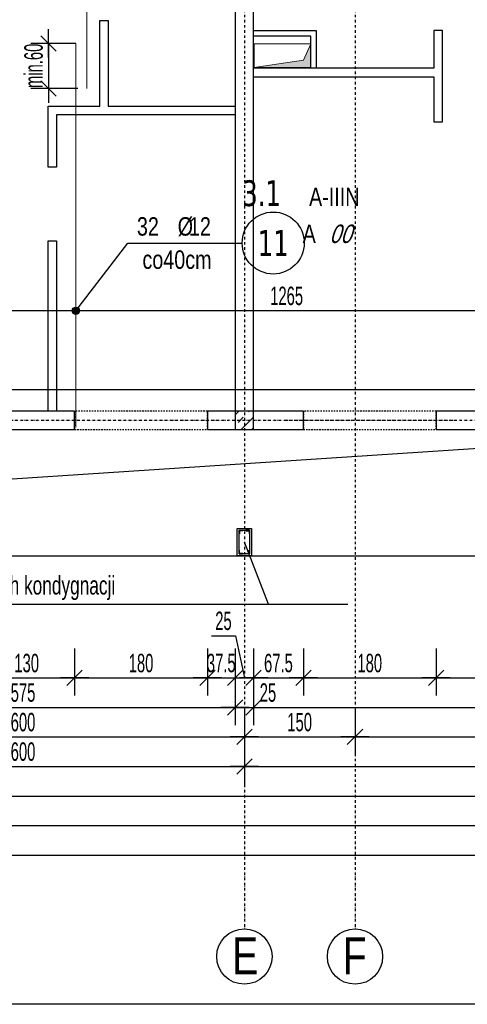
# Model space of a CAD drawing. Header units: millimetres. Extents: x -9646 to 8439, y -19398 to -14733.
# Tile 25 of 49: x -2931 to -2325, y -18445 to -17111. Entities that reach past the tile are written whole.
import ezdxf
from ezdxf.enums import TextEntityAlignment as Align

# ---------------------------------------------------------------- set-up
doc = ezdxf.new("R2010")
doc.units = ezdxf.units.MM
doc.header["$LTSCALE"] = 10
doc.linetypes.add('MO', pattern=[0.7, 0.35, -0.17, 0.01, -0.17])
doc.linetypes.add('MP', pattern=[0.36, 0.2, -0.16])
doc.layers.add('BA_obw', color=230, linetype='Continuous', plot=False)
doc.layers.add('BZ_pom', color=6, linetype='Continuous', plot=False)
for name, color, linetype in [('BA_prg', 3, 'Continuous'), ('BA_szr', 1, 'Continuous'), ('BA_wym', 1, 'Continuous'), ('BD_lpm', 1, 'MP'), ('BD_osm', 1, 'MO'), ('BD_txs', 2, 'Continuous'), ('BD_wic', 1, 'Continuous'), ('BD_wig', 3, 'Continuous'), ('BZ_odn', 1, 'Continuous'), ('BZ_opi1', 7, 'Continuous'), ('BZ_opi2', 4, 'Continuous'), ('BZ_P_wid', 3, 'Continuous'), ('BZ_txs', 2, 'Continuous'), ('BZ_wym', 1, 'Continuous')]:
    doc.layers.add(name, color=color, linetype=linetype)
doc.layers.add('Nowe_A-Przebicia_Nr_pióra__1', color=7, linetype='Continuous', lineweight=13)
doc.layers.add('Nowe_A-Przebicia_Nr_pióra__102', color=7, linetype='Continuous', lineweight=5, true_color=0xcccccc)
doc.styles.add('BIKTBG', font='tahoma.ttf', dxfattribs={"width": 0.85})
doc.styles.add('BIKTS', font='bikromsw.shx', dxfattribs={"width": 0.8})
doc.styles.add('BIKWYM', font='bikromsw.shx', dxfattribs={"width": 0.6})
doc.dimstyles.new('BA_KR_100_cm', dxfattribs={"dimtxt": 25, "dimasz": 1.666667, "dimexe": 24, "dimexo": 0, "dimgap": 0, "dimtad": 0, "dimdec": 1, "dimrnd": 0.5, "dimzin": 9, "dimdsep": 46, "dimtxsty": 'BIKWYM', "dimblk": 'WYM-KR', "dimcen": 0, "dimdle": 20, "dimclrd": 256, "dimclre": 256, "dimclrt": 2, "dimadec": 0, "dimazin": 0, "dimtfac": 0.033333, "dimtdec": 1, "dimtmove": 0, "dimatfit": 3, "dimldrblk": 'WYM-KR', "dimfxl": 25, "dimfxlon": 1, "dimtvp": 0.8, "dimtolj": 1, "dimarcsym": 0})
doc.dimstyles.new('BZ_KP_100_cm', dxfattribs={"dimtxt": 25, "dimasz": 1.666667, "dimexe": 24, "dimexo": 0, "dimgap": 0, "dimtad": 0, "dimdec": 1, "dimrnd": 0.5, "dimzin": 9, "dimdsep": 46, "dimtxsty": 'BIKWYM', "dimblk": 'WYM-KR', "dimblk1": 'WYM-KP', "dimblk2": 'WYM-KP', "dimsah": 1, "dimcen": 0, "dimdle": 20, "dimclrd": 256, "dimclre": 256, "dimclrt": 7, "dimadec": 0, "dimazin": 0, "dimtfac": 0.033333, "dimtdec": 1, "dimtmove": 0, "dimatfit": 3, "dimldrblk": 'WYM-KP', "dimfxl": 1, "dimtvp": 0.8, "dimtolj": 1, "dimarcsym": 0})
doc.dimstyles.new('BZ_KR_100_cm', dxfattribs={"dimtxt": 25, "dimasz": 1.666667, "dimexe": 24, "dimexo": 0, "dimgap": 0, "dimtad": 0, "dimdec": 1, "dimrnd": 0.5, "dimzin": 9, "dimdsep": 46, "dimtxsty": 'BIKWYM', "dimblk": 'WYM-KR', "dimcen": 0, "dimdle": 20, "dimclrd": 256, "dimclre": 256, "dimclrt": 7, "dimadec": 0, "dimazin": 0, "dimtfac": 0.033333, "dimtdec": 1, "dimtmove": 0, "dimatfit": 3, "dimldrblk": 'WYM-KR', "dimfxl": 1, "dimtvp": 0.8, "dimtolj": 1, "dimarcsym": 0})
doc.dimstyles.new('BZ_ST_100_cm', dxfattribs={"dimtxt": 25, "dimasz": 1.666667, "dimexe": 24, "dimexo": 0, "dimgap": 0, "dimtad": 0, "dimdec": 1, "dimrnd": 0.5, "dimdsep": 46, "dimtxsty": 'BIKWYM', "dimblk": 'WYM-ST', "dimcen": 0, "dimdle": 20, "dimclrd": 256, "dimclre": 256, "dimclrt": 7, "dimadec": 0, "dimazin": 0, "dimtfac": 0.033333, "dimtdec": 1, "dimtix": 1, "dimtmove": 2, "dimatfit": 3, "dimldrblk": 'WYM-ST', "dimfxl": 25, "dimfxlon": 1, "dimtvp": 0.8, "dimtolj": 1, "dimtzin": 0, "dimarcsym": 0})

# ---------------------------------------------------------------- blocks, each defined once
blk = doc.blocks.new('WYM-ST')
blk.add_hatch(color=256).paths.add_polyline_path([(-13, 2.88), (0, 0), (-13, -2.88)])
blk.add_lwpolyline([(0, 0), (-13, 2.88), (-13, -2.88), (0, 0)])
blk = doc.blocks.new('WYM-KR')
at = {"linetype": 'ByBlock'}
blk.add_line((11.52, 0), (-11.52, 0), dxfattribs=at)
at = {"color": 7, "linetype": 'ByBlock'}
blk.add_line((6.24, 6.24), (-6.24, -6.24), dxfattribs=at)
blk = doc.blocks.new('*D243')
at = {"layer": 'BA_wym', "lineweight": -2}
for p, q in [((-2986.9, -17962.8), (-2986.9, -18026.8)), ((-2856.9, -17962.8), (-2856.9, -18026.8)), ((-2985.2, -18002.8), (-2858.6, -18002.8))]:
    blk.add_line(p, q, dxfattribs=at)
at = {"layer": 'Defpoints', "color": 0}
for p in [(-2986.9, -17666.3), (-2856.9, -17666.3), (-2856.9, -18002.8)]:
    blk.add_point(p, dxfattribs=at)
at = {"layer": 'BA_wym', "lineweight": -2, "xscale": 1.666666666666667, "yscale": 1.666666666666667, "zscale": 1.666666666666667, "rotation": 180}
blk.add_blockref('WYM-KR', (-2986.9, -18002.8), dxfattribs=at)
at = {"layer": 'BA_wym', "lineweight": -2, "xscale": 1.666666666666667, "yscale": 1.666666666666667, "zscale": 1.666666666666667}
blk.add_blockref('WYM-KR', (-2856.9, -18002.8), dxfattribs=at)
at = {"layer": 'BA_wym', "color": 2, "insert": (-2921.9, -17982.8), "char_height": 25, "attachment_point": 5, "style": 'BIKWYM'}
blk.add_mtext('\\A1;130', dxfattribs=at)
blk = doc.blocks.new('*D244')
at = {"layer": 'BA_wym', "lineweight": -2}
for p, q in [((-2856.9, -17962.8), (-2856.9, -18026.8)), ((-2676.9, -17962.8), (-2676.9, -18026.8)), ((-2855.2, -18002.8), (-2678.6, -18002.8))]:
    blk.add_line(p, q, dxfattribs=at)
at = {"layer": 'Defpoints', "color": 0}
for p in [(-2856.9, -17666.3), (-2676.9, -17666.3), (-2676.9, -18002.8)]:
    blk.add_point(p, dxfattribs=at)
at = {"layer": 'BA_wym', "lineweight": -2, "xscale": 1.666666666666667, "yscale": 1.666666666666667, "zscale": 1.666666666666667, "rotation": 180}
blk.add_blockref('WYM-KR', (-2856.9, -18002.8), dxfattribs=at)
at = {"layer": 'BA_wym', "lineweight": -2, "xscale": 1.666666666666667, "yscale": 1.666666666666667, "zscale": 1.666666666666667}
blk.add_blockref('WYM-KR', (-2676.9, -18002.8), dxfattribs=at)
at = {"layer": 'BA_wym', "color": 2, "insert": (-2766.9, -17982.8), "char_height": 25, "attachment_point": 5, "style": 'BIKWYM'}
blk.add_mtext('\\A1;180', dxfattribs=at)
blk = doc.blocks.new('*D245')
at = {"layer": 'BA_wym', "lineweight": -2}
for p, q in [((-2676.9, -17962.8), (-2676.9, -18026.8)), ((-2639.4, -17962.8), (-2639.4, -18026.8)), ((-2678.6, -18002.8), (-2680.2, -18002.8)), ((-2676.9, -18002.8), (-2639.4, -18002.8)), ((-2637.7, -18002.8), (-2636.1, -18002.8))]:
    blk.add_line(p, q, dxfattribs=at)
at = {"layer": 'Defpoints', "color": 0}
for p in [(-2676.9, -17666.3), (-2639.4, -17665), (-2639.4, -18002.8)]:
    blk.add_point(p, dxfattribs=at)
at = {"layer": 'BA_wym', "lineweight": -2, "xscale": 1.666666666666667, "yscale": 1.666666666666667, "zscale": 1.666666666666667}
blk.add_blockref('WYM-KR', (-2676.9, -18002.8), dxfattribs=at)
at = {"layer": 'BA_wym', "lineweight": -2, "xscale": 1.666666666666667, "yscale": 1.666666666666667, "zscale": 1.666666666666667, "rotation": 180}
blk.add_blockref('WYM-KR', (-2639.4, -18002.8), dxfattribs=at)
at = {"layer": 'BA_wym', "color": 2, "insert": (-2658.2, -17982.8), "char_height": 25, "attachment_point": 5, "style": 'BIKWYM'}
blk.add_mtext('\\A1;37.5', dxfattribs=at)
blk = doc.blocks.new('*D246')
at = {"layer": 'BA_wym', "lineweight": -2}
for p, q in [((-2671.4, -17945.6), (-2639, -17945.6)), ((-2639, -17945.6), (-2626.9, -18002.8)), ((-2639.4, -17962.8), (-2639.4, -18026.8)), ((-2614.4, -17962.8), (-2614.4, -18026.8)), ((-2637.7, -18002.8), (-2616.1, -18002.8))]:
    blk.add_line(p, q, dxfattribs=at)
at = {"layer": 'Defpoints', "color": 0}
for p in [(-2639.4, -17665), (-2614.4, -17666.3), (-2614.4, -18002.8)]:
    blk.add_point(p, dxfattribs=at)
at = {"layer": 'BA_wym', "lineweight": -2, "xscale": 1.666666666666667, "yscale": 1.666666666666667, "zscale": 1.666666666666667, "rotation": 180}
blk.add_blockref('WYM-KR', (-2639.4, -18002.8), dxfattribs=at)
at = {"layer": 'BA_wym', "lineweight": -2, "xscale": 1.666666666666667, "yscale": 1.666666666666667, "zscale": 1.666666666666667}
blk.add_blockref('WYM-KR', (-2614.4, -18002.8), dxfattribs=at)
at = {"layer": 'BA_wym', "color": 2, "insert": (-2655.2, -17925.6), "char_height": 25, "attachment_point": 5, "style": 'BIKWYM'}
blk.add_mtext('\\A1;25', dxfattribs=at)
blk = doc.blocks.new('*D247')
at = {"layer": 'BA_wym', "lineweight": -2}
for p, q in [((-2614.4, -17962.8), (-2614.4, -18026.8)), ((-2546.9, -17962.8), (-2546.9, -18026.8)), ((-2612.7, -18002.8), (-2548.6, -18002.8))]:
    blk.add_line(p, q, dxfattribs=at)
at = {"layer": 'Defpoints', "color": 0}
for p in [(-2614.4, -17666.3), (-2546.9, -17666.3), (-2546.9, -18002.8)]:
    blk.add_point(p, dxfattribs=at)
at = {"layer": 'BA_wym', "lineweight": -2, "xscale": 1.666666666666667, "yscale": 1.666666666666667, "zscale": 1.666666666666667, "rotation": 180}
blk.add_blockref('WYM-KR', (-2614.4, -18002.8), dxfattribs=at)
at = {"layer": 'BA_wym', "lineweight": -2, "xscale": 1.666666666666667, "yscale": 1.666666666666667, "zscale": 1.666666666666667}
blk.add_blockref('WYM-KR', (-2546.9, -18002.8), dxfattribs=at)
at = {"layer": 'BA_wym', "color": 2, "insert": (-2580.7, -17982.8), "char_height": 25, "attachment_point": 5, "style": 'BIKWYM'}
blk.add_mtext('\\A1;67.5', dxfattribs=at)
blk = doc.blocks.new('*D248')
at = {"layer": 'BA_wym', "lineweight": -2}
for p, q in [((-2546.9, -17962.8), (-2546.9, -18026.8)), ((-2366.9, -17962.8), (-2366.9, -18026.8)), ((-2545.2, -18002.8), (-2368.6, -18002.8))]:
    blk.add_line(p, q, dxfattribs=at)
at = {"layer": 'Defpoints', "color": 0}
for p in [(-2546.9, -17666.3), (-2366.9, -17666.3), (-2366.9, -18002.8)]:
    blk.add_point(p, dxfattribs=at)
at = {"layer": 'BA_wym', "lineweight": -2, "xscale": 1.666666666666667, "yscale": 1.666666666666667, "zscale": 1.666666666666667, "rotation": 180}
blk.add_blockref('WYM-KR', (-2546.9, -18002.8), dxfattribs=at)
at = {"layer": 'BA_wym', "lineweight": -2, "xscale": 1.666666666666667, "yscale": 1.666666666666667, "zscale": 1.666666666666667}
blk.add_blockref('WYM-KR', (-2366.9, -18002.8), dxfattribs=at)
at = {"layer": 'BA_wym', "color": 2, "insert": (-2456.9, -17982.8), "char_height": 25, "attachment_point": 5, "style": 'BIKWYM'}
blk.add_mtext('\\A1;180', dxfattribs=at)
blk = doc.blocks.new('*D249')
at = {"layer": 'BA_wym', "lineweight": -2}
for p, q in [((-2366.9, -17962.8), (-2366.9, -18026.8)), ((-2156.9, -17962.8), (-2156.9, -18026.8)), ((-2365.2, -18002.8), (-2158.6, -18002.8))]:
    blk.add_line(p, q, dxfattribs=at)
at = {"layer": 'Defpoints', "color": 0}
for p in [(-2366.9, -17666.3), (-2156.9, -17666.3), (-2156.9, -18002.8)]:
    blk.add_point(p, dxfattribs=at)
at = {"layer": 'BA_wym', "lineweight": -2, "xscale": 1.666666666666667, "yscale": 1.666666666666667, "zscale": 1.666666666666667, "rotation": 180}
blk.add_blockref('WYM-KR', (-2366.9, -18002.8), dxfattribs=at)
at = {"layer": 'BA_wym', "lineweight": -2, "xscale": 1.666666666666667, "yscale": 1.666666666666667, "zscale": 1.666666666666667}
blk.add_blockref('WYM-KR', (-2156.9, -18002.8), dxfattribs=at)
at = {"layer": 'BA_wym', "color": 2, "insert": (-2261.9, -17982.8), "char_height": 25, "attachment_point": 5, "style": 'BIKWYM'}
blk.add_mtext('\\A1;210', dxfattribs=at)
blk = doc.blocks.new('*D258')
at = {"layer": 'BA_wym', "lineweight": -2}
for p, q in [((-3214.4, -18002.8), (-3214.4, -18066.8)), ((-2639.4, -18002.8), (-2639.4, -18066.8)), ((-3212.7, -18042.8), (-2641.1, -18042.8))]:
    blk.add_line(p, q, dxfattribs=at)
at = {"layer": 'Defpoints', "color": 0}
for p in [(-3214.4, -17641.3), (-2639.4, -17641.3), (-2639.4, -18042.8)]:
    blk.add_point(p, dxfattribs=at)
at = {"layer": 'BA_wym', "lineweight": -2, "xscale": 1.666666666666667, "yscale": 1.666666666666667, "zscale": 1.666666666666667, "rotation": 180}
blk.add_blockref('WYM-KR', (-3214.4, -18042.8), dxfattribs=at)
at = {"layer": 'BA_wym', "lineweight": -2, "xscale": 1.666666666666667, "yscale": 1.666666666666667, "zscale": 1.666666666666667}
blk.add_blockref('WYM-KR', (-2639.4, -18042.8), dxfattribs=at)
at = {"layer": 'BA_wym', "color": 2, "insert": (-2926.9, -18022.8), "char_height": 25, "attachment_point": 5, "style": 'BIKWYM'}
blk.add_mtext('\\A1;575', dxfattribs=at)
blk = doc.blocks.new('*D259')
at = {"layer": 'BA_wym', "lineweight": -2}
for p, q in [((-2639.4, -18002.8), (-2639.4, -18066.8)), ((-2614.4, -18002.8), (-2614.4, -18066.8)), ((-2641.1, -18042.8), (-2642.7, -18042.8)), ((-2639.4, -18042.8), (-2614.4, -18042.8)), ((-2612.7, -18042.8), (-2578.7, -18042.8))]:
    blk.add_line(p, q, dxfattribs=at)
at = {"layer": 'Defpoints', "color": 0}
for p in [(-2639.4, -17641.3), (-2614.4, -17641.3), (-2614.4, -18042.8)]:
    blk.add_point(p, dxfattribs=at)
at = {"layer": 'BA_wym', "lineweight": -2, "xscale": 1.666666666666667, "yscale": 1.666666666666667, "zscale": 1.666666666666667}
blk.add_blockref('WYM-KR', (-2639.4, -18042.8), dxfattribs=at)
at = {"layer": 'BA_wym', "lineweight": -2, "xscale": 1.666666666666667, "yscale": 1.666666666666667, "zscale": 1.666666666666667, "rotation": 180}
blk.add_blockref('WYM-KR', (-2614.4, -18042.8), dxfattribs=at)
at = {"layer": 'BA_wym', "color": 2, "insert": (-2594.9, -18022.8), "char_height": 25, "attachment_point": 5, "style": 'BIKWYM'}
blk.add_mtext('\\A1;25', dxfattribs=at)
blk = doc.blocks.new('*D260')
at = {"layer": 'BA_wym', "lineweight": -2}
for p, q in [((-2614.4, -18002.8), (-2614.4, -18066.8)), ((-1949.4, -18002.8), (-1949.4, -18066.8)), ((-2612.7, -18042.8), (-1951.1, -18042.8))]:
    blk.add_line(p, q, dxfattribs=at)
at = {"layer": 'Defpoints', "color": 0}
for p in [(-2614.4, -17641.3), (-1949.4, -17837.3), (-1949.4, -18042.8)]:
    blk.add_point(p, dxfattribs=at)
at = {"layer": 'BA_wym', "lineweight": -2, "xscale": 1.666666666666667, "yscale": 1.666666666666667, "zscale": 1.666666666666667, "rotation": 180}
blk.add_blockref('WYM-KR', (-2614.4, -18042.8), dxfattribs=at)
at = {"layer": 'BA_wym', "lineweight": -2, "xscale": 1.666666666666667, "yscale": 1.666666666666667, "zscale": 1.666666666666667}
blk.add_blockref('WYM-KR', (-1949.4, -18042.8), dxfattribs=at)
at = {"layer": 'BA_wym', "color": 2, "insert": (-2281.9, -18022.8), "char_height": 25, "attachment_point": 5, "style": 'BIKWYM'}
blk.add_mtext('\\A1;665', dxfattribs=at)
blk = doc.blocks.new('*D266')
at = {"layer": 'BA_wym', "lineweight": -2}
for p, q in [((-3226.9, -18042.8), (-3226.9, -18106.8)), ((-2626.9, -18042.8), (-2626.9, -18106.8)), ((-3225.2, -18082.8), (-2628.6, -18082.8))]:
    blk.add_line(p, q, dxfattribs=at)
at = {"layer": 'Defpoints', "color": 0}
for p in [(-3226.9, -17666.3), (-2626.9, -17666.3), (-2626.9, -18082.8)]:
    blk.add_point(p, dxfattribs=at)
at = {"layer": 'BA_wym', "lineweight": -2, "xscale": 1.666666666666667, "yscale": 1.666666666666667, "zscale": 1.666666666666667, "rotation": 180}
blk.add_blockref('WYM-KR', (-3226.9, -18082.8), dxfattribs=at)
at = {"layer": 'BA_wym', "lineweight": -2, "xscale": 1.666666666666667, "yscale": 1.666666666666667, "zscale": 1.666666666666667}
blk.add_blockref('WYM-KR', (-2626.9, -18082.8), dxfattribs=at)
at = {"layer": 'BA_wym', "color": 2, "insert": (-2926.9, -18062.8), "char_height": 25, "attachment_point": 5, "style": 'BIKWYM'}
blk.add_mtext('\\A1;600', dxfattribs=at)
blk = doc.blocks.new('*D267')
at = {"layer": 'BA_wym', "lineweight": -2}
for p, q in [((-2626.9, -18042.8), (-2626.9, -18106.8)), ((-2476.9, -18042.8), (-2476.9, -18106.8)), ((-2625.2, -18082.8), (-2478.6, -18082.8))]:
    blk.add_line(p, q, dxfattribs=at)
at = {"layer": 'Defpoints', "color": 0}
for p in [(-2476.9, -17560.7), (-2626.9, -17666.3), (-2476.9, -18082.8)]:
    blk.add_point(p, dxfattribs=at)
at = {"layer": 'BA_wym', "lineweight": -2, "xscale": 1.666666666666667, "yscale": 1.666666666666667, "zscale": 1.666666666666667, "rotation": 180}
blk.add_blockref('WYM-KR', (-2626.9, -18082.8), dxfattribs=at)
at = {"layer": 'BA_wym', "lineweight": -2, "xscale": 1.666666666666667, "yscale": 1.666666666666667, "zscale": 1.666666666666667}
blk.add_blockref('WYM-KR', (-2476.9, -18082.8), dxfattribs=at)
at = {"layer": 'BA_wym', "color": 2, "insert": (-2551.9, -18062.8), "char_height": 25, "attachment_point": 5, "style": 'BIKWYM'}
blk.add_mtext('\\A1;150', dxfattribs=at)
blk = doc.blocks.new('*D268')
at = {"layer": 'BA_wym', "lineweight": -2}
for p, q in [((-2476.9, -18042.8), (-2476.9, -18106.8)), ((-1936.9, -18042.8), (-1936.9, -18106.8)), ((-2475.2, -18082.8), (-1938.6, -18082.8))]:
    blk.add_line(p, q, dxfattribs=at)
at = {"layer": 'Defpoints', "color": 0}
for p in [(-2476.9, -17666.5), (-1936.9, -17670.5), (-1936.9, -18082.8)]:
    blk.add_point(p, dxfattribs=at)
at = {"layer": 'BA_wym', "lineweight": -2, "xscale": 1.666666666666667, "yscale": 1.666666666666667, "zscale": 1.666666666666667, "rotation": 180}
blk.add_blockref('WYM-KR', (-2476.9, -18082.8), dxfattribs=at)
at = {"layer": 'BA_wym', "lineweight": -2, "xscale": 1.666666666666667, "yscale": 1.666666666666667, "zscale": 1.666666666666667}
blk.add_blockref('WYM-KR', (-1936.9, -18082.8), dxfattribs=at)
at = {"layer": 'BA_wym', "color": 2, "insert": (-2206.9, -18062.8), "char_height": 25, "attachment_point": 5, "style": 'BIKWYM'}
blk.add_mtext('\\A1;540', dxfattribs=at)
blk = doc.blocks.new('*D272')
at = {"layer": 'BA_wym', "lineweight": -2}
for p, q in [((-3226.9, -18082.8), (-3226.9, -18146.8)), ((-2626.9, -18082.8), (-2626.9, -18146.8)), ((-3225.2, -18122.8), (-2628.6, -18122.8))]:
    blk.add_line(p, q, dxfattribs=at)
at = {"layer": 'Defpoints', "color": 0}
for p in [(-3226.9, -17800.3), (-2626.9, -17800.3), (-2626.9, -18122.8)]:
    blk.add_point(p, dxfattribs=at)
at = {"layer": 'BA_wym', "lineweight": -2, "xscale": 1.666666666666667, "yscale": 1.666666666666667, "zscale": 1.666666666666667, "rotation": 180}
blk.add_blockref('WYM-KR', (-3226.9, -18122.8), dxfattribs=at)
at = {"layer": 'BA_wym', "lineweight": -2, "xscale": 1.666666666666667, "yscale": 1.666666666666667, "zscale": 1.666666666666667}
blk.add_blockref('WYM-KR', (-2626.9, -18122.8), dxfattribs=at)
at = {"layer": 'BA_wym', "color": 2, "insert": (-2926.9, -18102.8), "char_height": 25, "attachment_point": 5, "style": 'BIKWYM'}
blk.add_mtext('\\A1;600', dxfattribs=at)
blk = doc.blocks.new('*D273')
at = {"layer": 'BA_wym', "lineweight": -2}
for p, q in [((-2626.9, -18082.8), (-2626.9, -18146.8)), ((-1924.4, -18082.8), (-1924.4, -18146.8)), ((-2625.2, -18122.8), (-1926.1, -18122.8))]:
    blk.add_line(p, q, dxfattribs=at)
at = {"layer": 'Defpoints', "color": 0}
for p in [(-2626.9, -17800.3), (-1924.4, -17837.3), (-1924.4, -18122.8)]:
    blk.add_point(p, dxfattribs=at)
at = {"layer": 'BA_wym', "lineweight": -2, "xscale": 1.666666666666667, "yscale": 1.666666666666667, "zscale": 1.666666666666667, "rotation": 180}
blk.add_blockref('WYM-KR', (-2626.9, -18122.8), dxfattribs=at)
at = {"layer": 'BA_wym', "lineweight": -2, "xscale": 1.666666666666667, "yscale": 1.666666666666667, "zscale": 1.666666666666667}
blk.add_blockref('WYM-KR', (-1924.4, -18122.8), dxfattribs=at)
at = {"layer": 'BA_wym', "color": 2, "insert": (-2275.7, -18102.8), "char_height": 25, "attachment_point": 5, "style": 'BIKWYM'}
blk.add_mtext('\\A1;702.5', dxfattribs=at)
blk = doc.blocks.new('*D275')
at = {"layer": 'BA_wym', "lineweight": -2}
for p, q in [((-4504.4, -18122.8), (-4504.4, -18186.8)), ((-1949.4, -18122.8), (-1949.4, -18186.8)), ((-4502.7, -18162.8), (-1951.1, -18162.8))]:
    blk.add_line(p, q, dxfattribs=at)
at = {"layer": 'Defpoints', "color": 0}
for p in [(-4504.4, -17837.3), (-1949.4, -17837.3), (-1949.4, -18162.8)]:
    blk.add_point(p, dxfattribs=at)
at = {"layer": 'BA_wym', "lineweight": -2, "xscale": 1.666666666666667, "yscale": 1.666666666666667, "zscale": 1.666666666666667, "rotation": 180}
blk.add_blockref('WYM-KR', (-4504.4, -18162.8), dxfattribs=at)
at = {"layer": 'BA_wym', "lineweight": -2, "xscale": 1.666666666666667, "yscale": 1.666666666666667, "zscale": 1.666666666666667}
blk.add_blockref('WYM-KR', (-1949.4, -18162.8), dxfattribs=at)
at = {"layer": 'BA_wym', "color": 2, "insert": (-3226.9, -18142.8), "char_height": 25, "attachment_point": 5, "style": 'BIKWYM'}
blk.add_mtext('\\A1;2555', dxfattribs=at)
blk = doc.blocks.new('*D277')
at = {"layer": 'BA_wym', "lineweight": -2}
for p, q in [((-4529.4, -18162.8), (-4529.4, -18226.8)), ((-1924.4, -18162.8), (-1924.4, -18226.8)), ((-4527.7, -18202.8), (-1926.1, -18202.8))]:
    blk.add_line(p, q, dxfattribs=at)
at = {"layer": 'Defpoints', "color": 0}
for p in [(-4529.4, -17837.3), (-1924.4, -17837.3), (-1924.4, -18202.8)]:
    blk.add_point(p, dxfattribs=at)
at = {"layer": 'BA_wym', "lineweight": -2, "xscale": 1.666666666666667, "yscale": 1.666666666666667, "zscale": 1.666666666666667, "rotation": 180}
blk.add_blockref('WYM-KR', (-4529.4, -18202.8), dxfattribs=at)
at = {"layer": 'BA_wym', "lineweight": -2, "xscale": 1.666666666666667, "yscale": 1.666666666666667, "zscale": 1.666666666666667}
blk.add_blockref('WYM-KR', (-1924.4, -18202.8), dxfattribs=at)
at = {"layer": 'BA_wym', "color": 2, "insert": (-3226.9, -18182.8), "char_height": 25, "attachment_point": 5, "style": 'BIKWYM'}
blk.add_mtext('\\A1;2605', dxfattribs=at)
blk = doc.blocks.new('*D331')
at = {"layer": 'BA_wym', "lineweight": -2}
for p, q in [((-1478.4, -15790.3), (-1429.4, -15790.3)), ((-1453.4, -15792), (-1453.4, -17835.6)), ((-1478.4, -17837.3), (-1429.4, -17837.3))]:
    blk.add_line(p, q, dxfattribs=at)
at = {"layer": 'Defpoints', "color": 0}
for p in [(-2614.4, -15790.3), (-1924.4, -17837.3), (-1453.4, -17837.3)]:
    blk.add_point(p, dxfattribs=at)
at = {"layer": 'BA_wym', "lineweight": -2, "xscale": 1.666666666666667, "yscale": 1.666666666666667, "zscale": 1.666666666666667}
for p, rotation in [((-1453.4, -15790.3), 90), ((-1453.4, -17837.3), 270)]:
    blk.add_blockref('WYM-KR', p, dxfattribs=dict(at, rotation=rotation))
at = {"layer": 'BA_wym', "color": 2, "insert": (-1473.4, -16813.8), "char_height": 25, "attachment_point": 5, "rotation": 90, "style": 'BIKWYM'}
blk.add_mtext('\\A1;2047', dxfattribs=at)
blk = doc.blocks.new('*D342')
at = {"layer": 'BA_wym', "lineweight": -2}
for p, q in [((-4700.4, -18202.8), (-4700.4, -18266.8)), ((-1753.4, -18202.8), (-1753.4, -18266.8)), ((-4698.7, -18242.8), (-1755.1, -18242.8))]:
    blk.add_line(p, q, dxfattribs=at)
at = {"layer": 'Defpoints', "color": 0}
for p in [(-4700.4, -16738.8), (-1753.4, -16738.8), (-1753.4, -18242.8)]:
    blk.add_point(p, dxfattribs=at)
at = {"layer": 'BA_wym', "lineweight": -2, "xscale": 1.666666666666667, "yscale": 1.666666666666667, "zscale": 1.666666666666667, "rotation": 180}
blk.add_blockref('WYM-KR', (-4700.4, -18242.8), dxfattribs=at)
at = {"layer": 'BA_wym', "lineweight": -2, "xscale": 1.666666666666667, "yscale": 1.666666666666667, "zscale": 1.666666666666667}
blk.add_blockref('WYM-KR', (-1753.4, -18242.8), dxfattribs=at)
at = {"layer": 'BA_wym', "color": 2, "insert": (-3226.9, -18222.8), "char_height": 25, "attachment_point": 5, "style": 'BIKWYM'}
blk.add_mtext('\\A1;2947', dxfattribs=at)
blk = doc.blocks.new('*D349')
at = {"layer": 'BA_wym', "lineweight": -2}
for p, q in [((-3214.4, -17480.4), (-3214.4, -17529.4)), ((-1949.4, -17480.4), (-1949.4, -17529.4)), ((-1951.1, -17505.4), (-3212.7, -17505.4))]:
    blk.add_line(p, q, dxfattribs=at)
at = {"layer": 'Defpoints', "color": 0}
for p in [(-1949.4, -16588.8), (-3214.4, -16706.3), (-3214.4, -17505.4)]:
    blk.add_point(p, dxfattribs=at)
at = {"layer": 'BA_wym', "lineweight": -2, "xscale": 1.666666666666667, "yscale": 1.666666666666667, "zscale": 1.666666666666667, "rotation": 180}
blk.add_blockref('WYM-ST', (-3214.4, -17505.4), dxfattribs=at)
at = {"layer": 'BA_wym', "lineweight": -2, "xscale": 1.666666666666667, "yscale": 1.666666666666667, "zscale": 1.666666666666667}
blk.add_blockref('WYM-ST', (-1949.4, -17505.4), dxfattribs=at)
at = {"layer": 'BA_wym', "color": 7, "insert": (-2569.6, -17485.4), "char_height": 25, "attachment_point": 5, "style": 'BIKWYM'}
blk.add_mtext('\\A1;1265', dxfattribs=at)
blk = doc.blocks.new('WYM-KP')
blk.add_hatch(color=256).paths.add_polyline_path([(3, 0, 1), (-3, 0, 1)])
blk.add_circle((0, 0), 3)
blk = doc.blocks.new('bik_BlkOpPret', base_point=(1524.5, 7050.3))
at = {"layer": 'BZ_opi1', "style": 'BIKTS', "width": 0.6}
for tag, p in [('SZTUK', (1533.8, 7057.8)), ('PRZEDR_FI', (1554.7, 7057.8)), ('PRZEKROJ', (1563.3, 7057.8)), ('DLUGOSC', (1568.6, 7024)), ('PRZEDR_L', (1533.8, 7024)), ('UWAGA', (1533.8, 6997.8))]:
    blk.add_attdef(tag, p, '', height=18.8, dxfattribs=at)
at = {"layer": 'BZ_opi2', "style": 'BIKTBG', "width": 0.6}
blk.add_attdef('NUMER', text='', height=26.2, dxfattribs=at).set_placement((1620.8, 7050.3), align=Align.MIDDLE_CENTER)
at = {"layer": 'BZ_pom', "width": 0.6}
for tag, p, height, style in [('POZYCJA', (1589.3, 7087.8), 26.2, 'BIKTBG'), ('GATUNEK', (1630.2, 7087.8), 18.8, 'BIKTS'), ('METODA_L', (1639.1, 7050.3), 18.8, 'BIKTS'), ('EURO_KOD', (1663.7, 7050.3), 18.8, 'BIKTS')]:
    blk.add_attdef(tag, p, '', height=height, dxfattribs=dict(at, style=style))
at = {"layer": 'BZ_wym', "width": 0.6}
for tag, p, height, style, flags in [('PRZEDR_NR', (1533.8, 6969.6), 26.2, 'BIKTBG', 1), ('PRZEDR_SZT', (1533.8, 6941.5), 18.8, 'BIKTS', 1), ('TYP_PRETA', (1533.8, 6913.4), 18.8, 'BIKTS', 3), ('EURO_KOD_SEGMENTY', (1567.6, 6885.3), 18.8, 'BIKTS', 3), ('HAK_1', (1533.8, 6857.1), 18.8, 'BIKTS', 3), ('HAK_2', (1533.8, 6829), 18.8, 'BIKTS', 3), ('ID', (1533.8, 6800.9), 18.8, 'BIKTS', 3), ('ID_C', (1533.8, 6772.8), 18.8, 'BIKTS', 3), ('b_atr_0', (1533.8, 6744.6), 18.8, 'BIKTS', 3)]:
    blk.add_attdef(tag, p, '', height=height, dxfattribs=dict(at, style=style, flags=flags))
blk = doc.blocks.new('*D371')
at = {"layer": 'BZ_wym', "lineweight": -2}
for p, q in [((-2892.5, -17141.6), (-2892.5, -17140)), ((-2855.2, -17143.3), (-2916.5, -17143.3)), ((-2892.5, -17143.3), (-2892.5, -17204.3)), ((-2852.5, -17204.3), (-2916.5, -17204.3)), ((-2892.5, -17206), (-2892.5, -17207.6))]:
    blk.add_line(p, q, dxfattribs=at)
at = {"layer": 'Defpoints', "color": 0}
for p in [(-2855.2, -17143.3), (-2892.5, -17204.3), (-2840.2, -17204.3)]:
    blk.add_point(p, dxfattribs=at)
at = {"layer": 'BZ_wym', "lineweight": -2, "xscale": 1.666666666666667, "yscale": 1.666666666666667, "zscale": 1.666666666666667}
for p, rotation in [((-2892.5, -17143.3), 270), ((-2892.5, -17204.3), 90)]:
    blk.add_blockref('WYM-KR', p, dxfattribs=dict(at, rotation=rotation))
at = {"layer": 'BZ_wym', "color": 7, "insert": (-2912.5, -17173.6), "char_height": 25, "attachment_point": 5, "rotation": 90, "style": 'BIKWYM'}
blk.add_mtext('\\A1;min.60', dxfattribs=at)
blk = doc.blocks.new('*D373')
at = {"layer": 'BA_wym', "lineweight": -2}
for p, q in [((-4504.4, -17637.5), (-4504.4, -17588.5)), ((-1949.4, -17637.5), (-1949.4, -17588.5)), ((-1951.1, -17612.5), (-4502.7, -17612.5))]:
    blk.add_line(p, q, dxfattribs=at)
at = {"layer": 'Defpoints', "color": 0}
for p in [(-4504.4, -17612.5), (-4504.4, -17641.3), (-1949.4, -17641.3)]:
    blk.add_point(p, dxfattribs=at)
at = {"layer": 'BA_wym', "lineweight": -2, "xscale": 1.666666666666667, "yscale": 1.666666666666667, "zscale": 1.666666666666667, "rotation": 180}
blk.add_blockref('WYM-ST', (-4504.4, -17612.5), dxfattribs=at)
at = {"layer": 'BA_wym', "lineweight": -2, "xscale": 1.666666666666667, "yscale": 1.666666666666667, "zscale": 1.666666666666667}
blk.add_blockref('WYM-ST', (-1949.4, -17612.5), dxfattribs=at)
at = {"layer": 'BA_wym', "color": 7, "insert": (-3169.3, -17592.5), "char_height": 25, "attachment_point": 5, "style": 'BIKWYM'}
blk.add_mtext('\\A1;2555', dxfattribs=at)

msp = doc.modelspace()

# ---------------------------------------------------------------- hatches: boundary and pattern name
at = {"layer": 'BA_szr'}
h = msp.add_hatch(dxfattribs=at)
h.set_pattern_fill('BIK_ZELBET', color=256, scale=100, angle=45, pattern_type=2)
h.set_pattern_definition([(45, (-14253.18, -18710.161), (-14.142136, 14.142136), []), (45, (-14260.25, -18703.09), (-14.142136, 14.142136), [10, -10])])
h.paths.add_polyline_path([(-2639.4, -17666.31), (-2614.4, -17666.31), (-2614.4, -17641.31), (-2639.4, -17641.31)])
at = {"layer": 'Nowe_A-Przebicia_Nr_pióra__102', "linetype": 'Continuous', "lineweight": 5, "true_color": 0xcccccc}
msp.add_hatch(color=254, dxfattribs=at).paths.add_polyline_path([(-2613.4, -17175.81), (-2536.9, -17175.81), (-2536.9, -17143.86), (-2546.89, -17165.82)])

# ---------------------------------------------------------------- linework, layer by layer
at = {"layer": 'BA_obw'}
msp.add_lwpolyline([(-5233.74, -14967.61), (-730.33, -14967.61), (-730.33, -18444.97), (-5233.74, -18444.97)], close=True, dxfattribs=at)
at = {"layer": 'BA_prg', "color": 8}
for points in [[(-2633.9, -17802.81), (-2628.9, -17802.81), (-2628.9, -17803.06, -0.4142136), (-2629.25, -17803.41), (-2632.6, -17803.41, 0.4142136), (-2633.3, -17804.11), (-2633.3, -17807.46, -0.4142136), (-2633.65, -17807.81), (-2633.9, -17807.81)], [(-2619.9, -17802.81), (-2624.9, -17802.81), (-2624.9, -17803.06, 0.4142136), (-2624.55, -17803.41), (-2621.2, -17803.41, -0.4142136), (-2620.5, -17804.11), (-2620.5, -17807.46, 0.4142136), (-2620.15, -17807.81), (-2619.9, -17807.81)], [(-2633.9, -17834.81), (-2628.9, -17834.81), (-2628.9, -17834.56, 0.4142136), (-2629.25, -17834.21), (-2632.6, -17834.21, -0.4142136), (-2633.3, -17833.51), (-2633.3, -17830.16, 0.4142136), (-2633.65, -17829.81), (-2633.9, -17829.81)], [(-2619.9, -17834.81), (-2624.9, -17834.81), (-2624.9, -17834.56, -0.4142136), (-2624.55, -17834.21), (-2621.2, -17834.21, 0.4142136), (-2620.5, -17833.51), (-2620.5, -17830.16, -0.4142136), (-2620.15, -17829.81), (-2619.9, -17829.81)]]:
    msp.add_lwpolyline(points, format="xyb", close=True, dxfattribs=at)
at = {"layer": 'BD_lpm'}
for points in [[(-2856.9, -17666.31), (-2676.9, -17666.31), (-2676.9, -17641.31), (-2856.9, -17641.31)], [(-2546.91, -17666.31), (-2366.91, -17666.31), (-2366.91, -17641.31), (-2546.91, -17641.31)]]:
    msp.add_lwpolyline(points, close=True, dxfattribs=at)
at = {"layer": 'BD_osm', "color": 5}
for p, q in [((-2881.9, -17653.81), (-2651.9, -17653.81)), ((-2571.91, -17653.81), (-2341.91, -17653.81))]:
    msp.add_line(p, q, dxfattribs=at)
at = {"layer": 'BD_osm'}
for points in [[(-2626.9, -15270.3), (-2626.9, -18342.76)], [(-2476.9, -15270.3), (-2476.9, -18342.76)], [(-5100.4, -17653.81), (-1353.4, -17653.81)]]:
    msp.add_lwpolyline(points, dxfattribs=at)
at = {"layer": 'BD_wic', "color": 8}
for points in [[(-2639.4, -17239.81), (-2881.4, -17239.81), (-2881.4, -17310.81), (-2892.9, -17310.81), (-2892.9, -17228.31), (-2822.9, -17228.31), (-2822.9, -17112.31), (-2811.4, -17112.31), (-2811.4, -17228.31), (-2639.4, -17228.31)], [(-2614.4, -17188.31), (-2369.91, -17188.31), (-2369.91, -17249.31), (-2358.41, -17249.31), (-2358.41, -17125.81), (-2369.91, -17125.81), (-2369.91, -17176.81), (-2614.4, -17176.81)], [(-2613.4, -17125.81), (-2529.4, -17125.81), (-2529.4, -17175.81)], [(-2536.9, -17175.81), (-2536.9, -17133.31), (-2613.4, -17133.31)], [(-2892.9, -17641.31), (-2892.9, -17410.81), (-2881.4, -17410.81), (-2881.4, -17641.31)]]:
    msp.add_lwpolyline(points, dxfattribs=at)
at = {"layer": 'BD_wic'}
for points in [[(-4529.4, -17837.31), (-1924.4, -17666.31)], [(-4504.4, -17837.31), (-1949.4, -17837.31)]]:
    msp.add_lwpolyline(points, dxfattribs=at)
at = {"layer": 'BD_wic', "color": 8}
for points in [[(-2636.4, -17800.31), (-2617.4, -17800.31), (-2617.4, -17837.31), (-2636.4, -17837.31)], [(-2619.9, -17834.81), (-2633.9, -17834.81), (-2633.9, -17802.81), (-2619.9, -17802.81)]]:
    msp.add_lwpolyline(points, close=True, dxfattribs=at)
at = {"layer": 'BD_wic'}
for centre in [(-2626.9, -18380.26), (-2476.9, -18380.26)]:
    msp.add_circle(centre, 37.5, dxfattribs=at)
at = {"layer": 'BD_wig'}
msp.add_lwpolyline([(-2676.9, -17666.31), (-2546.91, -17666.31), (-2546.91, -17641.31), (-2614.4, -17641.31), (-2614.4, -16916.31), (-2600.4, -16916.31), (-2600.4, -16891.31), (-2833.9, -16891.31), (-2833.9, -16916.31), (-2639.4, -16916.31), (-2639.4, -17641.31), (-2676.9, -17641.31), (-2676.9, -17666.31)], dxfattribs=at)
for points in [[(-2986.9, -17666.31), (-2856.9, -17666.31), (-2856.9, -17641.31), (-2986.9, -17641.31)], [(-2639.4, -17666.31), (-2614.4, -17666.31), (-2614.4, -17641.31), (-2639.4, -17641.31)], [(-2366.91, -17666.31), (-2156.91, -17666.31), (-2156.91, -17641.31), (-2366.91, -17641.31)]]:
    msp.add_lwpolyline(points, close=True, dxfattribs=at)
at = {"layer": 'BZ_odn'}
msp.add_line((-2594.09, -17902.76), (-2626.9, -17818.81), dxfattribs=at)
msp.add_circle((-2587.76, -17413.6), 42, dxfattribs=at)
at = {"layer": 'BZ_P_wid', "color": 3, "const_width": 1.2}
for points in [[(-2840.25, -17204.31), (-2840.25, -16224.31)], [(-2855.25, -17663.31), (-2855.25, -17143.31)]]:
    msp.add_lwpolyline(points, dxfattribs=at)
at = {"layer": 'Nowe_A-Przebicia_Nr_pióra__1', "color": 7, "linetype": 'Continuous', "lineweight": 13}
for p, q in [((-2536.9, -17143.86), (-2613.4, -17143.86)), ((-2613.4, -17143.86), (-2613.4, -17175.81)), ((-2546.89, -17165.82), (-2536.9, -17143.86)), ((-2536.9, -17175.81), (-2536.9, -17143.86)), ((-2613.4, -17175.81), (-2546.89, -17165.82)), ((-2613.4, -17175.81), (-2536.9, -17175.81))]:
    msp.add_line(p, q, dxfattribs=at)

# ---------------------------------------------------------------- block references
ref = msp.add_blockref('bik_BlkOpPret', (-2784.99, -17413.6))
ref.add_attrib('NUMER', '11', dxfattribs={"layer": 'BZ_opi2', "height": 35, "style": 'BIKTBG', "width": 0.8}).set_placement((-2587.76, -17413.6), align=Align.MIDDLE_CENTER)
ref.add_attrib('POZYCJA', '3.1', (-2629.76, -17363.6), dxfattribs={"layer": 'BZ_pom', "height": 35, "style": 'BIKTBG', "width": 0.8})
ref.add_attrib('SZTUK', '32', (-2772.49, -17403.6), dxfattribs={"layer": 'BZ_opi1', "height": 25, "style": 'BIKTS', "width": 0.8})
ref.add_attrib('GATUNEK', 'A-IIIN', (-2539.17, -17363.6), dxfattribs={"layer": 'BZ_pom', "height": 25, "style": 'BIKTS', "width": 0.8})
ref.add_attrib('PRZEKROJ', '12', (-2702.02, -17403.6), dxfattribs={"layer": 'BZ_opi1', "height": 25, "style": 'BIKTS', "width": 0.8})
ref.add_attrib('UWAGA', 'co40cm', (-2764.99, -17448.6), dxfattribs={"layer": 'BZ_opi1', "height": 25, "style": 'BIKTS', "width": 0.8})
ref.add_attrib('METODA_L', 'A', (-2547.85, -17413.6), dxfattribs={"layer": 'BZ_pom', "height": 25, "style": 'BIKTS', "width": 0.8})
ref.add_attrib('PRZEDR_FI', '%%c', (-2717.26, -17403.6), dxfattribs={"layer": 'BZ_opi1', "height": 25, "style": 'BIKTS', "width": 0.8})
ref.add_attrib('EURO_KOD', '00', (-2511.66, -17413.6), dxfattribs={"layer": 'BZ_pom', "height": 25, "style": 'BIKTS', "oblique": 18, "width": 0.8})

# ---------------------------------------------------------------- texts
at = {"layer": 'BD_txs', "style": 'BIKTS', "width": 0.8}
for s, p in [('E', (-2643.71, -18404.33)), ('F', (-2493.71, -18404.33))]:
    msp.add_text(s, height=50, dxfattribs=at).set_placement(p)
at = {"layer": 'BZ_txs', "insert": (-3789.22, -17864.84), "char_height": 25, "width": 1484.2954, "attachment_point": 1, "style": 'BIKTS'}
msp.add_mtext('{\\W0.7;słupy dekoracyjne, stanowią część balustrady, nie przenoszą obciążeń z wyższych kondygnacji }', dxfattribs=at)

# ---------------------------------------------------------------- dimensions: what is measured, and where the dimension line sits
at = {"layer": 'BA_wym'}
dim = msp.add_linear_dim(base=(-1453.4, -17837.31), p1=(-2614.4, -15790.31), p2=(-1924.4, -17837.31), angle=90, dimstyle='BA_KR_100_cm', override={"dimatfit": 1}, dxfattribs=at)
dim.commit()
dim.dimension.update_dxf_attribs({"geometry": '*D331', "text_midpoint": (-1473.4, -16813.81)})
for base, p1, p2, dimstyle, override, picture, middle in [((-3214.4, -17505.38), (-1949.4, -16588.81), (-3214.4, -16706.31), 'BZ_ST_100_cm', {"dimrnd": 1, "dimblk": 'WYM-ST'}, '*D349', (-2569.57, -17485.38)), ((-4504.4, -17612.48), (-1949.4, -17641.31), (-4504.4, -17641.31), 'BZ_ST_100_cm', {"dimrnd": 1, "dimblk": 'WYM-ST'}, '*D373', (-3169.34, -17592.48)), ((-2639.4, -18002.76), (-2676.9, -17666.31), (-2639.4, -17664.96), 'BA_KR_100_cm', {"dimblk": 'WYM-KR', "dimatfit": 1, "dimfxl": 40}, '*D245', (-2658.15, -18002.76)), ((-2614.4, -18002.76), (-2639.4, -17664.96), (-2614.4, -17666.31), 'BA_KR_100_cm', {"dimtmove": 1, "dimatfit": 1, "dimfxl": 40}, '*D246', (-2639.01, -17945.61))]:
    dim = msp.add_linear_dim(base=base, p1=p1, p2=p2, dimstyle=dimstyle, override=override, dxfattribs=at)
    dim.commit()
    dim.dimension.update_dxf_attribs({"geometry": picture, "text_midpoint": middle, "dimtype": 160})
for base, p1, p2, override, picture, middle in [((-1753.4, -18242.76), (-4700.4, -16738.81), (-1753.4, -16738.81), {"dimatfit": 1, "dimfxl": 40}, '*D342', (-3226.9, -18222.76)), ((-2476.9, -18082.76), (-2626.9, -17666.31), (-2476.9, -17560.74), {"dimtmove": 1, "dimatfit": 1, "dimfxl": 40}, '*D267', (-2551.9, -18062.76)), ((-2639.4, -18042.76), (-3214.4, -17641.31), (-2639.4, -17641.31), {"dimtmove": 1, "dimatfit": 1, "dimfxl": 40}, '*D258', (-2926.9, -18022.76)), ((-2614.4, -18042.76), (-2639.4, -17641.31), (-2614.4, -17641.31), {"dimblk": 'WYM-KR', "dimatfit": 1, "dimfxl": 40}, '*D259', (-2594.88, -18022.76)), ((-1949.4, -18042.76), (-2614.4, -17641.31), (-1949.4, -17837.31), {"dimtmove": 1, "dimatfit": 1, "dimfxl": 40}, '*D260', (-2281.9, -18022.76)), ((-2626.9, -18082.76), (-3226.9, -17666.31), (-2626.9, -17666.31), {"dimtmove": 1, "dimatfit": 1, "dimfxl": 40}, '*D266', (-2926.9, -18062.76)), ((-2856.9, -18002.76), (-2986.9, -17666.31), (-2856.9, -17666.31), {"dimtmove": 1, "dimatfit": 1, "dimfxl": 40}, '*D243', (-2921.9, -17982.76)), ((-2676.9, -18002.76), (-2856.9, -17666.31), (-2676.9, -17666.31), {"dimtmove": 1, "dimatfit": 1, "dimfxl": 40}, '*D244', (-2766.9, -17982.76)), ((-2546.91, -18002.76), (-2614.4, -17666.31), (-2546.91, -17666.31), {"dimtmove": 1, "dimatfit": 1, "dimfxl": 40}, '*D247', (-2580.66, -17982.76)), ((-2366.91, -18002.76), (-2546.91, -17666.31), (-2366.91, -17666.31), {"dimtmove": 1, "dimatfit": 1, "dimfxl": 40}, '*D248', (-2456.91, -17982.76)), ((-1936.9, -18082.76), (-2476.9, -17666.51), (-1936.9, -17670.48), {"dimtmove": 1, "dimatfit": 1, "dimfxl": 40}, '*D268', (-2206.9, -18062.76)), ((-2156.91, -18002.76), (-2366.91, -17666.31), (-2156.91, -17666.31), {"dimtmove": 1, "dimatfit": 1, "dimfxl": 40}, '*D249', (-2261.91, -17982.76)), ((-2626.9, -18122.76), (-3226.9, -17800.31), (-2626.9, -17800.31), {"dimtmove": 1, "dimatfit": 1, "dimfxl": 40}, '*D272', (-2926.9, -18102.76)), ((-1924.4, -18122.76), (-2626.9, -17800.31), (-1924.4, -17837.31), {"dimtmove": 1, "dimatfit": 1, "dimfxl": 40}, '*D273', (-2275.65, -18102.76)), ((-1924.4, -18202.76), (-4529.4, -17837.31), (-1924.4, -17837.31), {"dimatfit": 1, "dimfxl": 40}, '*D277', (-3226.9, -18182.76)), ((-1949.4, -18162.76), (-4504.4, -17837.31), (-1949.4, -17837.31), {"dimtmove": 1, "dimatfit": 1, "dimfxl": 40}, '*D275', (-3226.9, -18142.76))]:
    dim = msp.add_linear_dim(base=base, p1=p1, p2=p2, dimstyle='BA_KR_100_cm', override=override, dxfattribs=at)
    dim.commit()
    dim.dimension.update_dxf_attribs({"geometry": picture, "text_midpoint": middle})
at = {"layer": 'BZ_wym'}
dim = msp.add_linear_dim(base=(-2892.54, -17204.31), p1=(-2855.25, -17143.31), p2=(-2840.25, -17204.31), angle=270, text='min.60', dimstyle='BZ_KR_100_cm', override={"dimtxsty": 'BIKWYM', "dimatfit": 1, "dimfxl": 40, "dimfxlon": 1}, dxfattribs=at)
dim.commit()
dim.dimension.update_dxf_attribs({"geometry": '*D371', "text_midpoint": (-2892.54, -17173.56), "dimtype": 160})

# ---------------------------------------------------------------- leaders
at = {"layer": 'BZ_odn'}
msp.add_leader([(-2855.25, -17505.38), (-2784.99, -17413.6), (-2629.76, -17413.6)], dimstyle='BZ_KP_100_cm', dxfattribs=at)
at = {"layer": 'BZ_odn', "has_arrowhead": 0}
msp.add_leader([(-3826.9, -17818.81), (-3794.09, -17902.76), (-2486.56, -17902.76)], dimstyle='BZ_ST_100_cm', dxfattribs=at)

doc.saveas('drawing.dxf')
